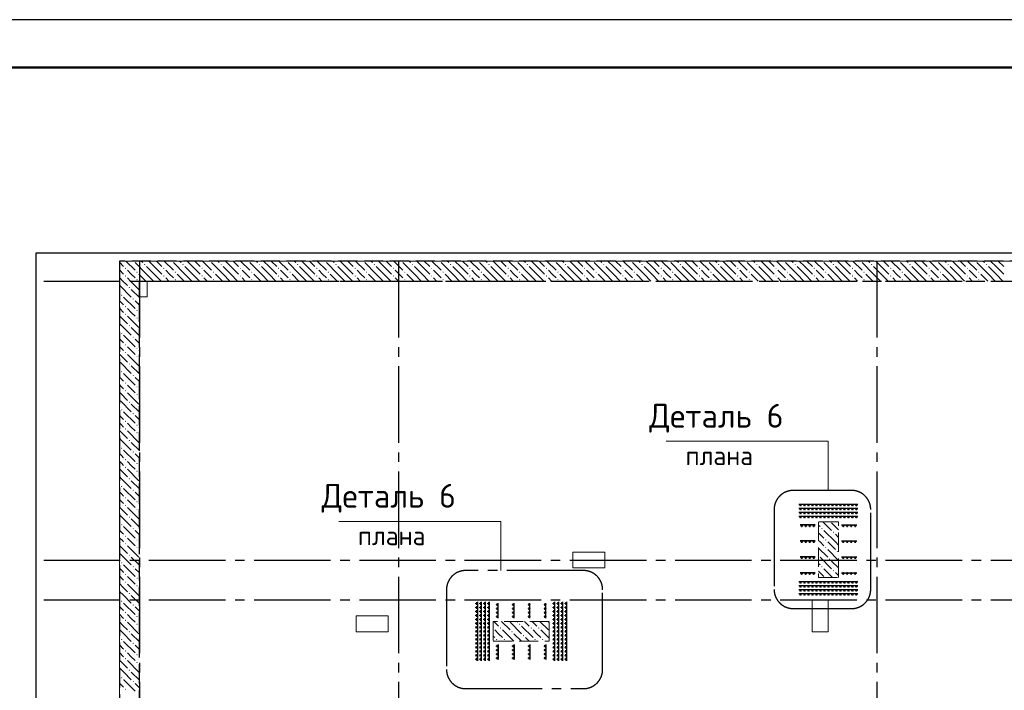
# Model space of a CAD drawing. Header units: millimetres. Extents: x 0 to 50400, y -143 to 35640.
# Tile 6 of 17: x 7764 to 20116, y 27228 to 35640. Entities that reach past the tile are written whole.
import ezdxf

# ---------------------------------------------------------------- set-up
doc = ezdxf.new("R2010")
doc.units = ezdxf.units.MM
doc.linetypes.add('______2', pattern=[324, 240, -84])
doc.linetypes.add('______5', pattern=[1320, 960, -120, 120, -120])
for name, color, linetype, lineweight in [('Standard', 7, 'Continuous', 25), ('ЖБ Перекрытие верхний уровень', 7, 'Continuous', 35), ('ЖБ Пилон', 7, 'Continuous', 35), ('ЖБ Стена верхний уровень', 7, 'Continuous', 35), ('Общий01', 7, 'Continuous', 13)]:
    doc.layers.add(name, color=color, linetype=linetype, lineweight=lineweight)
doc.layers.add('Вспомогательная арматура', color=7, linetype='Continuous', lineweight=18, true_color=0x656565)
doc.layers.add('Поперечная арматура', color=7, linetype='Continuous', lineweight=18, true_color=0x5a2814)
doc.layers.add('Оси', color=7, linetype='______5', true_color=0x656565)
doc.styles.add('ISOCPEUR', font='txt')

msp = doc.modelspace()

# ---------------------------------------------------------------- hatches: boundary and pattern name
at = {"layer": 'ЖБ Пилон', "linetype": 'Continuous', "lineweight": 18, "transparency": 33554687}
for points in [[(17820, 29257), (17828, 29265), (17835, 29257), (17828, 29250)], [(17964, 29209), (17972, 29217), (17979, 29209), (17972, 29201)], [(17868, 29113), (17876, 29121), (17883, 29113), (17876, 29105)], [(17785, 28924), (17787, 28921), (17785, 28919)], [(17868, 29017), (17876, 29025), (17883, 29017), (17876, 29010)], [(18012, 28969), (18020, 28977), (18027, 28969), (18020, 28961)], [(17820, 28777), (17828, 28785), (17835, 28777), (17828, 28770)], [(17916, 28873), (17924, 28881), (17931, 28873), (17924, 28865)], [(17964, 28729), (17972, 28737), (17979, 28729), (17972, 28721)], [(14028, 28057), (14036, 28065), (14043, 28057), (14036, 28050)], [(13705, 28012), (13707, 28009), (13705, 28007)], [(13788, 28009), (13796, 28017), (13803, 28009), (13796, 28001)], [(13932, 27961), (13940, 27969), (13947, 27961), (13940, 27953)], [(14076, 27913), (14084, 27921), (14091, 27913), (14084, 27905)], [(14172, 28009), (14180, 28017), (14187, 28009), (14180, 28001)], [(14268, 28009), (14276, 28017), (14283, 28009), (14276, 28001)], [(13740, 27865), (13748, 27873), (13755, 27865), (13748, 27857)], [(13836, 27865), (13844, 27873), (13851, 27865), (13844, 27857)], [(14220, 27865), (14228, 27873), (14235, 27865), (14228, 27857)], [(14316, 27865), (14324, 27873), (14331, 27865), (14324, 27857)]]:
    msp.add_hatch(color=7, dxfattribs=at).paths.add_polyline_path(points, flags=16)
at = {"layer": 'ЖБ Стена верхний уровень', "linetype": 'Continuous', "lineweight": 18, "transparency": 33554687}
for points in [[(9190, 32612), (9188, 32610), (9185, 32612)], [(9670, 32612), (9668, 32610), (9665, 32612)], [(10150, 32612), (10148, 32610), (10145, 32612)], [(10630, 32612), (10628, 32610), (10625, 32612)], [(11110, 32612), (11108, 32610), (11105, 32612)], [(11590, 32612), (11588, 32610), (11585, 32612)], [(12070, 32612), (12068, 32610), (12065, 32612)], [(12550, 32612), (12548, 32610), (12545, 32612)], [(13030, 32612), (13028, 32610), (13025, 32612)], [(13510, 32612), (13508, 32610), (13505, 32612)], [(13990, 32612), (13988, 32610), (13985, 32612)], [(14470, 32612), (14468, 32610), (14465, 32612)], [(14950, 32612), (14948, 32610), (14945, 32612)], [(15430, 32612), (15428, 32610), (15425, 32612)], [(15910, 32612), (15908, 32610), (15905, 32612)], [(16390, 32612), (16388, 32610), (16385, 32612)], [(16870, 32612), (16868, 32610), (16865, 32612)], [(17350, 32612), (17348, 32610), (17345, 32612)], [(17830, 32612), (17828, 32610), (17825, 32612)], [(18310, 32612), (18308, 32610), (18305, 32612)], [(18790, 32612), (18788, 32610), (18785, 32612)], [(19270, 32612), (19268, 32610), (19265, 32612)], [(19750, 32612), (19748, 32610), (19745, 32612)], [(9084, 32521), (9092, 32529), (9099, 32521), (9092, 32513)], [(9324, 32569), (9332, 32577), (9339, 32569), (9332, 32561)], [(9564, 32521), (9572, 32529), (9579, 32521), (9572, 32513)], [(9804, 32569), (9812, 32577), (9819, 32569), (9812, 32561)], [(10044, 32521), (10052, 32529), (10059, 32521), (10052, 32513)], [(10284, 32569), (10292, 32577), (10299, 32569), (10292, 32561)], [(10524, 32521), (10532, 32529), (10539, 32521), (10532, 32513)], [(10764, 32569), (10772, 32577), (10779, 32569), (10772, 32561)], [(11004, 32521), (11012, 32529), (11019, 32521), (11012, 32513)], [(11244, 32569), (11252, 32577), (11259, 32569), (11252, 32561)], [(11484, 32521), (11492, 32529), (11499, 32521), (11492, 32513)], [(11724, 32569), (11732, 32577), (11739, 32569), (11732, 32561)], [(11964, 32521), (11972, 32529), (11979, 32521), (11972, 32513)], [(12204, 32569), (12212, 32577), (12219, 32569), (12212, 32561)], [(12444, 32521), (12452, 32529), (12459, 32521), (12452, 32513)], [(12684, 32569), (12692, 32577), (12699, 32569), (12692, 32561)], [(12924, 32521), (12932, 32529), (12939, 32521), (12932, 32513)], [(13164, 32569), (13172, 32577), (13179, 32569), (13172, 32561)], [(13404, 32521), (13412, 32529), (13419, 32521), (13412, 32513)], [(13644, 32569), (13652, 32577), (13659, 32569), (13652, 32561)], [(13884, 32521), (13892, 32529), (13899, 32521), (13892, 32513)], [(14124, 32569), (14132, 32577), (14139, 32569), (14132, 32561)], [(14364, 32521), (14372, 32529), (14379, 32521), (14372, 32513)], [(14604, 32569), (14612, 32577), (14619, 32569), (14612, 32561)], [(14844, 32521), (14852, 32529), (14859, 32521), (14852, 32513)], [(15084, 32569), (15092, 32577), (15099, 32569), (15092, 32561)], [(15324, 32521), (15332, 32529), (15339, 32521), (15332, 32513)], [(15564, 32569), (15572, 32577), (15579, 32569), (15572, 32561)], [(15804, 32521), (15812, 32529), (15819, 32521), (15812, 32513)], [(16044, 32569), (16052, 32577), (16059, 32569), (16052, 32561)], [(16284, 32521), (16292, 32529), (16299, 32521), (16292, 32513)], [(16524, 32569), (16532, 32577), (16539, 32569), (16532, 32561)], [(16764, 32521), (16772, 32529), (16779, 32521), (16772, 32513)], [(17004, 32569), (17012, 32577), (17019, 32569), (17012, 32561)], [(17244, 32521), (17252, 32529), (17259, 32521), (17252, 32513)], [(17484, 32569), (17492, 32577), (17499, 32569), (17492, 32561)], [(17724, 32521), (17732, 32529), (17739, 32521), (17732, 32513)], [(17964, 32569), (17972, 32577), (17979, 32569), (17972, 32561)], [(18204, 32521), (18212, 32529), (18219, 32521), (18212, 32513)], [(18444, 32569), (18452, 32577), (18459, 32569), (18452, 32561)], [(18684, 32521), (18692, 32529), (18699, 32521), (18692, 32513)], [(18924, 32569), (18932, 32577), (18939, 32569), (18932, 32561)], [(19164, 32521), (19172, 32529), (19179, 32521), (19172, 32513)], [(19404, 32569), (19412, 32577), (19419, 32569), (19412, 32561)], [(19644, 32521), (19652, 32529), (19659, 32521), (19652, 32513)], [(19884, 32569), (19892, 32577), (19899, 32569), (19892, 32561)], [(9084, 32425), (9092, 32433), (9099, 32425), (9092, 32417)], [(9228, 32473), (9236, 32481), (9243, 32473), (9236, 32466)], [(9228, 32377), (9236, 32385), (9243, 32377), (9236, 32370)], [(9564, 32425), (9572, 32433), (9579, 32425), (9572, 32417)], [(9708, 32473), (9716, 32481), (9723, 32473), (9716, 32466)], [(9708, 32377), (9716, 32385), (9723, 32377), (9716, 32370)], [(10044, 32425), (10052, 32433), (10059, 32425), (10052, 32417)], [(10188, 32473), (10196, 32481), (10203, 32473), (10196, 32466)], [(10188, 32377), (10196, 32385), (10203, 32377), (10196, 32370)], [(10524, 32425), (10532, 32433), (10539, 32425), (10532, 32417)], [(10668, 32473), (10676, 32481), (10683, 32473), (10676, 32466)], [(10668, 32377), (10676, 32385), (10683, 32377), (10676, 32370)], [(11004, 32425), (11012, 32433), (11019, 32425), (11012, 32417)], [(11148, 32473), (11156, 32481), (11163, 32473), (11156, 32466)], [(11148, 32377), (11156, 32385), (11163, 32377), (11156, 32370)], [(11484, 32425), (11492, 32433), (11499, 32425), (11492, 32417)], [(11628, 32473), (11636, 32481), (11643, 32473), (11636, 32466)], [(11628, 32377), (11636, 32385), (11643, 32377), (11636, 32370)], [(11964, 32425), (11972, 32433), (11979, 32425), (11972, 32417)], [(12108, 32473), (12116, 32481), (12123, 32473), (12116, 32466)], [(12108, 32377), (12116, 32385), (12123, 32377), (12116, 32370)], [(12444, 32425), (12452, 32433), (12459, 32425), (12452, 32417)], [(12588, 32473), (12596, 32481), (12603, 32473), (12596, 32466)], [(12588, 32377), (12596, 32385), (12603, 32377), (12596, 32370)], [(12924, 32425), (12932, 32433), (12939, 32425), (12932, 32417)], [(13068, 32473), (13076, 32481), (13083, 32473), (13076, 32466)], [(13068, 32377), (13076, 32385), (13083, 32377), (13076, 32370)], [(13404, 32425), (13412, 32433), (13419, 32425), (13412, 32417)], [(13548, 32473), (13556, 32481), (13563, 32473), (13556, 32466)], [(13548, 32377), (13556, 32385), (13563, 32377), (13556, 32370)], [(13884, 32425), (13892, 32433), (13899, 32425), (13892, 32417)], [(14028, 32473), (14036, 32481), (14043, 32473), (14036, 32466)], [(14028, 32377), (14036, 32385), (14043, 32377), (14036, 32370)], [(14364, 32425), (14372, 32433), (14379, 32425), (14372, 32417)], [(14508, 32473), (14516, 32481), (14523, 32473), (14516, 32466)], [(14508, 32377), (14516, 32385), (14523, 32377), (14516, 32370)], [(14844, 32425), (14852, 32433), (14859, 32425), (14852, 32417)], [(14988, 32473), (14996, 32481), (15003, 32473), (14996, 32466)], [(14988, 32377), (14996, 32385), (15003, 32377), (14996, 32370)], [(15324, 32425), (15332, 32433), (15339, 32425), (15332, 32417)], [(15468, 32473), (15476, 32481), (15483, 32473), (15476, 32466)], [(15468, 32377), (15476, 32385), (15483, 32377), (15476, 32370)], [(15804, 32425), (15812, 32433), (15819, 32425), (15812, 32417)], [(15948, 32473), (15956, 32481), (15963, 32473), (15956, 32466)], [(15948, 32377), (15956, 32385), (15963, 32377), (15956, 32370)], [(16284, 32425), (16292, 32433), (16299, 32425), (16292, 32417)], [(16428, 32473), (16436, 32481), (16443, 32473), (16436, 32466)], [(16428, 32377), (16436, 32385), (16443, 32377), (16436, 32370)], [(16764, 32425), (16772, 32433), (16779, 32425), (16772, 32417)], [(16908, 32473), (16916, 32481), (16923, 32473), (16916, 32466)], [(16908, 32377), (16916, 32385), (16923, 32377), (16916, 32370)], [(17244, 32425), (17252, 32433), (17259, 32425), (17252, 32417)], [(17388, 32473), (17396, 32481), (17403, 32473), (17396, 32466)], [(17388, 32377), (17396, 32385), (17403, 32377), (17396, 32370)], [(17724, 32425), (17732, 32433), (17739, 32425), (17732, 32417)], [(17868, 32473), (17876, 32481), (17883, 32473), (17876, 32466)], [(17868, 32377), (17876, 32385), (17883, 32377), (17876, 32370)], [(18204, 32425), (18212, 32433), (18219, 32425), (18212, 32417)], [(18348, 32473), (18356, 32481), (18363, 32473), (18356, 32466)], [(18348, 32377), (18356, 32385), (18363, 32377), (18356, 32370)], [(18684, 32425), (18692, 32433), (18699, 32425), (18692, 32417)], [(18828, 32473), (18836, 32481), (18843, 32473), (18836, 32466)], [(18828, 32377), (18836, 32385), (18843, 32377), (18836, 32370)], [(19164, 32425), (19172, 32433), (19179, 32425), (19172, 32417)], [(19308, 32473), (19316, 32481), (19323, 32473), (19316, 32466)], [(19308, 32377), (19316, 32385), (19323, 32377), (19316, 32370)], [(19644, 32425), (19652, 32433), (19659, 32425), (19652, 32417)], [(19788, 32473), (19796, 32481), (19803, 32473), (19796, 32466)], [(19788, 32377), (19796, 32385), (19803, 32377), (19796, 32370)], [(9132, 32281), (9140, 32289), (9147, 32281), (9140, 32273)], [(9036, 32185), (9044, 32193), (9051, 32185), (9044, 32177)], [(9180, 32137), (9188, 32145), (9195, 32137), (9188, 32130)], [(9084, 32041), (9092, 32049), (9099, 32041), (9092, 32033)], [(9228, 31993), (9236, 32001), (9243, 31993), (9236, 31986)], [(9084, 31945), (9092, 31953), (9099, 31945), (9092, 31937)], [(9228, 31897), (9236, 31905), (9243, 31897), (9236, 31890)], [(9132, 31801), (9140, 31809), (9147, 31801), (9140, 31793)], [(9036, 31705), (9044, 31713), (9051, 31705), (9044, 31697)], [(9180, 31657), (9188, 31665), (9195, 31657), (9188, 31650)], [(9084, 31561), (9092, 31569), (9099, 31561), (9092, 31553)], [(9228, 31513), (9236, 31521), (9243, 31513), (9236, 31506)], [(9084, 31465), (9092, 31473), (9099, 31465), (9092, 31457)], [(9228, 31417), (9236, 31425), (9243, 31417), (9236, 31410)], [(9132, 31321), (9140, 31329), (9147, 31321), (9140, 31313)], [(9036, 31225), (9044, 31233), (9051, 31225), (9044, 31217)], [(9180, 31177), (9188, 31185), (9195, 31177), (9188, 31170)], [(9084, 31081), (9092, 31089), (9099, 31081), (9092, 31073)], [(9228, 31033), (9236, 31041), (9243, 31033), (9236, 31026)], [(9084, 30985), (9092, 30993), (9099, 30985), (9092, 30977)], [(9228, 30937), (9236, 30945), (9243, 30937), (9236, 30930)], [(9132, 30841), (9140, 30849), (9147, 30841), (9140, 30833)], [(9036, 30745), (9044, 30753), (9051, 30745), (9044, 30737)], [(9180, 30697), (9188, 30705), (9195, 30697), (9188, 30690)], [(9084, 30601), (9092, 30609), (9099, 30601), (9092, 30593)], [(9084, 30505), (9092, 30513), (9099, 30505), (9092, 30497)], [(9228, 30553), (9236, 30561), (9243, 30553), (9236, 30545)], [(9228, 30457), (9236, 30465), (9243, 30457), (9236, 30450)], [(9132, 30361), (9140, 30369), (9147, 30361), (9140, 30353)], [(9180, 30217), (9188, 30225), (9195, 30217), (9188, 30210)], [(9084, 30121), (9092, 30129), (9099, 30121), (9092, 30113)], [(9084, 30025), (9092, 30033), (9099, 30025), (9092, 30017)], [(9228, 30073), (9236, 30081), (9243, 30073), (9236, 30065)], [(9228, 29977), (9236, 29985), (9243, 29977), (9236, 29970)], [(9132, 29881), (9140, 29889), (9147, 29881), (9140, 29873)], [(9084, 29641), (9092, 29649), (9099, 29641), (9092, 29633)], [(9180, 29737), (9188, 29745), (9195, 29737), (9188, 29730)], [(9084, 29545), (9092, 29553), (9099, 29545), (9092, 29537)], [(9228, 29593), (9236, 29601), (9243, 29593), (9236, 29585)], [(9132, 29401), (9140, 29409), (9147, 29401), (9140, 29393)], [(9228, 29497), (9236, 29505), (9243, 29497), (9236, 29490)], [(9084, 29161), (9092, 29169), (9099, 29161), (9092, 29153)], [(9180, 29257), (9188, 29265), (9195, 29257), (9188, 29250)], [(9084, 29065), (9092, 29073), (9099, 29065), (9092, 29057)], [(9228, 29113), (9236, 29121), (9243, 29113), (9236, 29105)], [(9132, 28921), (9140, 28929), (9147, 28921), (9140, 28913)], [(9228, 29017), (9236, 29025), (9243, 29017), (9236, 29010)], [(9036, 28825), (9044, 28833), (9051, 28825), (9044, 28817)], [(9180, 28777), (9188, 28785), (9195, 28777), (9188, 28770)], [(9084, 28681), (9092, 28689), (9099, 28681), (9092, 28673)], [(9084, 28585), (9092, 28593), (9099, 28585), (9092, 28577)], [(9228, 28633), (9236, 28641), (9243, 28633), (9236, 28625)], [(9228, 28537), (9236, 28545), (9243, 28537), (9236, 28530)], [(9132, 28441), (9140, 28449), (9147, 28441), (9140, 28433)], [(9036, 28345), (9044, 28353), (9051, 28345), (9044, 28337)], [(9180, 28297), (9188, 28305), (9195, 28297), (9188, 28290)], [(9084, 28201), (9092, 28209), (9099, 28201), (9092, 28193)], [(9084, 28105), (9092, 28113), (9099, 28105), (9092, 28097)], [(9228, 28153), (9236, 28161), (9243, 28153), (9236, 28145)], [(9228, 28057), (9236, 28065), (9243, 28057), (9236, 28050)], [(9132, 27961), (9140, 27969), (9147, 27961), (9140, 27953)], [(9036, 27865), (9044, 27873), (9051, 27865), (9044, 27857)], [(9180, 27817), (9188, 27825), (9195, 27817), (9188, 27810)], [(9084, 27721), (9092, 27729), (9099, 27721), (9092, 27713)], [(9228, 27673), (9236, 27681), (9243, 27673), (9236, 27665)], [(9084, 27625), (9092, 27633), (9099, 27625), (9092, 27617)], [(9228, 27577), (9236, 27585), (9243, 27577), (9236, 27570)], [(9132, 27481), (9140, 27489), (9147, 27481), (9140, 27473)], [(9036, 27385), (9044, 27393), (9051, 27385), (9044, 27377)], [(9180, 27337), (9188, 27345), (9195, 27337), (9188, 27330)], [(9084, 27241), (9092, 27249), (9099, 27241), (9092, 27233)]]:
    msp.add_hatch(color=7, dxfattribs=at).paths.add_polyline_path(points, flags=16)
h = msp.add_hatch(color=7, dxfattribs=at)
h.paths.add_polyline_path([(9039, 30268), (9039, 30262), (9044, 30257), (9051, 30265), (9044, 30273)])
h.paths.add_polyline_path([(9039, 30268), (9039, 30262), (9036, 30265)], flags=16)
h = msp.add_hatch(color=7, dxfattribs=at)
h.paths.add_polyline_path([(9044, 29792), (9036, 29785), (9044, 29793)], flags=16)
h.paths.add_polyline_path([(9044, 29792), (9044, 29778), (9051, 29785)])
h.paths.add_polyline_path([(9044, 29792), (9044, 29778), (9044, 29777), (9036, 29785)], flags=16)
h = msp.add_hatch(color=7, dxfattribs=at)
h.paths.add_polyline_path([(9050, 29307), (9036, 29305), (9044, 29313)], flags=16)
h.paths.add_polyline_path([(9050, 29307), (9050, 29304), (9051, 29305)])
h.paths.add_polyline_path([(9050, 29307), (9050, 29304), (9044, 29297), (9036, 29305)], flags=16)

# ---------------------------------------------------------------- linework, layer by layer
at = {"layer": 'Standard', "color": 7, "linetype": '______5', "lineweight": -3, "transparency": 33554687}
for p, q in [((18200, 29735), (17468, 29735)), ((17228, 29495), (17228, 28493)), ((18440, 28493), (18440, 29495)), ((14837, 28730), (13358, 28730)), ((13118, 28490), (13118, 27489)), ((15077, 27489), (15077, 28490)), ((17468, 28253), (18200, 28253)), ((13358, 27249), (14837, 27249))]:
    msp.add_line(p, q, dxfattribs=at)
at = {"layer": 'Standard', "color": 7, "linetype": 'Continuous', "lineweight": 25, "transparency": 33554687}
msp.add_lwpolyline([(0, 0), (50400, 0), (50400, 35640), (0, 35640), (0, 0)], close=True, dxfattribs=at)
at = {"layer": 'Standard', "color": 7, "linetype": 'Continuous', "lineweight": 50, "transparency": 33554687}
msp.add_lwpolyline([(2400, 35040), (49800, 35040), (49800, 600), (2400, 600), (2400, 35040)], close=True, dxfattribs=at)
at = {"layer": 'Standard', "color": 254, "linetype": 'Continuous', "lineweight": -3, "true_color": 0xc4c4ff, "transparency": 33554687}
msp.add_lwpolyline([(7965, 10212), (40690, 10212), (40690, 32712), (7965, 32712), (7965, 10212)], dxfattribs=at)
at = {"layer": 'Standard', "color": 7, "linetype": '______5', "lineweight": -3, "transparency": 33554687}
for centre, start, end in [((17468, 29495), 90, 180), ((18200, 29495), 0, 90), ((13358, 28490), 90, 180), ((14837, 28490), 0, 90), ((17468, 28493), 180, 270), ((18200, 28493), 270, 0), ((13358, 27489), 180, 270), ((14837, 27489), 270, 0)]:
    msp.add_arc(centre, 240, start, end, dxfattribs=at)
at = {"layer": 'Вспомогательная арматура', "color": 7, "linetype": 'Continuous', "lineweight": 25, "transparency": 33554687}
for p, q in [((17540, 29562), (18280, 29562)), ((17540, 29562), (18280, 29562)), ((17540, 29512), (18280, 29512)), ((17540, 29512), (18280, 29512)), ((17540, 29462), (18280, 29462)), ((17540, 29462), (18280, 29462)), ((17540, 29412), (18280, 29412)), ((17540, 29412), (18280, 29412)), ((17745, 29302), (17555, 29302)), ((17745, 29302), (17555, 29302)), ((18075, 29302), (18265, 29302)), ((18075, 29302), (18265, 29302)), ((17745, 29102), (17555, 29102)), ((17745, 29102), (17555, 29102)), ((18075, 29102), (18265, 29102)), ((18075, 29102), (18265, 29102)), ((17745, 28902), (17555, 28902)), ((17745, 28902), (17555, 28902)), ((18075, 28902), (18265, 28902)), ((18075, 28902), (18265, 28902)), ((17745, 28702), (17555, 28702)), ((17745, 28702), (17555, 28702)), ((18075, 28702), (18265, 28702)), ((18075, 28702), (18265, 28702)), ((17540, 28592), (18280, 28592)), ((17540, 28592), (18280, 28592)), ((17540, 28542), (18280, 28542)), ((17540, 28542), (18280, 28542)), ((17540, 28492), (18280, 28492)), ((17540, 28492), (18280, 28492)), ((17540, 28442), (18280, 28442)), ((17540, 28442), (18280, 28442)), ((13505, 28337), (13505, 27597)), ((13505, 28337), (13505, 27597)), ((13555, 28337), (13555, 27597)), ((13555, 28337), (13555, 27597)), ((13605, 28337), (13605, 27597)), ((13605, 28337), (13605, 27597)), ((13655, 28337), (13655, 27597)), ((13655, 28337), (13655, 27597)), ((13765, 28132), (13765, 28322)), ((13765, 28132), (13765, 28322)), ((13965, 28132), (13965, 28322)), ((13965, 28132), (13965, 28322)), ((14165, 28132), (14165, 28322)), ((14165, 28132), (14165, 28322)), ((14365, 28132), (14365, 28322)), ((14365, 28132), (14365, 28322)), ((14475, 28337), (14475, 27597)), ((14475, 28337), (14475, 27597)), ((14525, 28337), (14525, 27597)), ((14525, 28337), (14525, 27597)), ((14575, 28337), (14575, 27597)), ((14575, 28337), (14575, 27597)), ((14625, 28337), (14625, 27597)), ((14625, 28337), (14625, 27597)), ((13765, 27802), (13765, 27612)), ((13765, 27802), (13765, 27612)), ((13965, 27802), (13965, 27612)), ((13965, 27802), (13965, 27612)), ((14165, 27802), (14165, 27612)), ((14165, 27802), (14165, 27612)), ((14365, 27802), (14365, 27612)), ((14365, 27802), (14365, 27612))]:
    msp.add_line(p, q, dxfattribs=at)
at = {"layer": 'ЖБ Перекрытие верхний уровень', "color": 7, "linetype": 'Continuous', "lineweight": 18, "transparency": 33554687}
for p, q in [((23895, 32612), (9015, 32612)), ((9015, 32612), (9015, 13662)), ((9365, 32362), (9265, 32362)), ((9265, 32362), (9265, 32162)), ((9365, 32162), (9365, 32362)), ((9265, 32162), (9365, 32162)), ((15105, 28962), (14705, 28962)), ((14705, 28962), (14705, 28762)), ((15105, 28762), (15105, 28962)), ((14705, 28762), (15105, 28762)), ((17705, 28362), (17705, 27962)), ((17905, 28362), (17705, 28362)), ((17905, 27962), (17905, 28362)), ((12385, 28162), (11985, 28162)), ((11985, 28162), (11985, 27962)), ((12385, 27962), (12385, 28162)), ((11985, 27962), (12385, 27962)), ((17705, 27962), (17905, 27962))]:
    msp.add_line(p, q, dxfattribs=at)
at = {"layer": 'ЖБ Пилон', "color": 253, "linetype": '______2', "lineweight": 13, "true_color": 0xa0a0a0, "transparency": 33554687}
for p, q in [((18035, 29342), (17785, 29342)), ((17785, 29342), (17785, 28642)), ((18035, 28642), (18035, 29342)), ((17785, 28642), (18035, 28642)), ((14405, 28092), (13705, 28092)), ((13705, 28092), (13705, 27842)), ((14405, 27842), (14405, 28092)), ((13705, 27842), (14405, 27842))]:
    msp.add_line(p, q, dxfattribs=at)
at = {"layer": 'ЖБ Пилон', "color": 9, "linetype": 'Continuous', "lineweight": 18, "true_color": 0xc7c7c7, "transparency": 33554687}
for p, q in [((17785, 29300), (17804, 29281)), ((17838, 29342), (17948, 29233)), ((18035, 29242), (17948, 29329)), ((18030, 29342), (18035, 29338)), ((17785, 29204), (17852, 29137)), ((17996, 29089), (17852, 29233)), ((17996, 29185), (18035, 29146)), ((17804, 29089), (17785, 29108)), ((17852, 29041), (17804, 29089)), ((17900, 29089), (17996, 28993)), ((17996, 29089), (18035, 29050)), ((17785, 29012), (17900, 28897)), ((17900, 28993), (18035, 28858)), ((17785, 28820), (17804, 28801)), ((17804, 28897), (17948, 28753)), ((18035, 28762), (17948, 28849)), ((17785, 28724), (17852, 28657)), ((17962, 28642), (17852, 28753)), ((17996, 28705), (18035, 28666)), ((13713, 28092), (13772, 28033)), ((13809, 28092), (13916, 27985)), ((13916, 28081), (14060, 27937)), ((14012, 28081), (14000, 28092)), ((14096, 28092), (14156, 28033)), ((14193, 28092), (14252, 28033)), ((14289, 28092), (14396, 27985)), ((14396, 28081), (14405, 28072)), ((13772, 27937), (13724, 27985)), ((13820, 27889), (13772, 27937)), ((13820, 27985), (13962, 27842)), ((13964, 27937), (14058, 27842)), ((14060, 28033), (14204, 27889)), ((14252, 27937), (14204, 27985)), ((14300, 27889), (14252, 27937)), ((14300, 27985), (14405, 27880)), ((13705, 27908), (13724, 27889)), ((14154, 27842), (14108, 27889))]:
    msp.add_line(p, q, dxfattribs=at)
at = {"layer": 'ЖБ Стена верхний уровень', "color": 251, "linetype": '______2', "lineweight": -3, "true_color": 0x656565, "transparency": 33554687}
for p, q in [((27553, 32612), (9015, 32612)), ((9015, 32612), (9015, 32362)), ((9015, 32362), (9015, 20062)), ((9265, 19862), (9265, 32362)), ((9265, 32362), (27553, 32362))]:
    msp.add_line(p, q, dxfattribs=at)
at = {"layer": 'ЖБ Стена верхний уровень', "color": 9, "linetype": 'Continuous', "lineweight": 18, "true_color": 0xc7c7c7, "transparency": 33554687}
for p, q in [((9096, 32612), (9212, 32497)), ((9288, 32612), (9308, 32593)), ((9452, 32545), (9384, 32612)), ((9480, 32612), (9548, 32545)), ((9576, 32612), (9692, 32497)), ((9768, 32612), (9788, 32593)), ((9932, 32545), (9864, 32612)), ((9960, 32612), (10028, 32545)), ((10056, 32612), (10172, 32497)), ((10248, 32612), (10268, 32593)), ((10412, 32545), (10344, 32612)), ((10440, 32612), (10508, 32545)), ((10536, 32612), (10652, 32497)), ((10728, 32612), (10748, 32593)), ((10892, 32545), (10824, 32612)), ((10920, 32612), (10988, 32545)), ((11016, 32612), (11132, 32497)), ((11208, 32612), (11228, 32593)), ((11372, 32545), (11304, 32612)), ((11400, 32612), (11468, 32545)), ((11496, 32612), (11612, 32497)), ((11688, 32612), (11708, 32593)), ((11852, 32545), (11784, 32612)), ((11880, 32612), (11948, 32545)), ((11976, 32612), (12092, 32497)), ((12168, 32612), (12188, 32593)), ((12332, 32545), (12264, 32612)), ((12360, 32612), (12428, 32545)), ((12456, 32612), (12572, 32497)), ((12648, 32612), (12668, 32593)), ((12812, 32545), (12744, 32612)), ((12840, 32612), (12908, 32545)), ((12936, 32612), (13052, 32497)), ((13128, 32612), (13148, 32593)), ((13292, 32545), (13224, 32612)), ((13320, 32612), (13388, 32545)), ((13416, 32612), (13532, 32497)), ((13608, 32612), (13628, 32593)), ((13772, 32545), (13704, 32612)), ((13800, 32612), (13868, 32545)), ((13896, 32612), (14012, 32497)), ((14088, 32612), (14108, 32593)), ((14252, 32545), (14184, 32612)), ((14280, 32612), (14348, 32545)), ((14376, 32612), (14492, 32497)), ((14568, 32612), (14588, 32593)), ((14732, 32545), (14664, 32612)), ((14760, 32612), (14828, 32545)), ((14856, 32612), (14972, 32497)), ((15048, 32612), (15068, 32593)), ((15212, 32545), (15144, 32612)), ((15240, 32612), (15308, 32545)), ((15336, 32612), (15452, 32497)), ((15528, 32612), (15548, 32593)), ((15692, 32545), (15624, 32612)), ((15720, 32612), (15788, 32545)), ((15816, 32612), (15932, 32497)), ((16008, 32612), (16028, 32593)), ((16172, 32545), (16104, 32612)), ((16200, 32612), (16268, 32545)), ((16296, 32612), (16412, 32497)), ((16488, 32612), (16508, 32593)), ((16652, 32545), (16584, 32612)), ((16680, 32612), (16748, 32545)), ((16776, 32612), (16892, 32497)), ((16968, 32612), (16988, 32593)), ((17132, 32545), (17064, 32612)), ((17160, 32612), (17228, 32545)), ((17256, 32612), (17372, 32497)), ((17448, 32612), (17468, 32593)), ((17612, 32545), (17544, 32612)), ((17640, 32612), (17708, 32545)), ((17736, 32612), (17852, 32497)), ((17928, 32612), (17948, 32593)), ((18092, 32545), (18024, 32612)), ((18120, 32612), (18188, 32545)), ((18216, 32612), (18332, 32497)), ((18408, 32612), (18428, 32593)), ((18572, 32545), (18504, 32612)), ((18600, 32612), (18668, 32545)), ((18696, 32612), (18812, 32497)), ((18888, 32612), (18908, 32593)), ((19052, 32545), (18984, 32612)), ((19080, 32612), (19148, 32545)), ((19176, 32612), (19292, 32497)), ((19368, 32612), (19388, 32593)), ((19532, 32545), (19464, 32612)), ((19560, 32612), (19628, 32545)), ((19656, 32612), (19772, 32497)), ((19848, 32612), (19868, 32593)), ((20012, 32545), (19944, 32612)), ((20040, 32612), (20108, 32545)), ((9015, 32598), (9068, 32545)), ((9015, 32502), (9068, 32449)), ((9164, 32449), (9116, 32497)), ((9356, 32449), (9212, 32593)), ((9356, 32545), (9452, 32449)), ((9452, 32545), (9548, 32449)), ((9644, 32449), (9596, 32497)), ((9836, 32449), (9692, 32593)), ((9836, 32545), (9932, 32449)), ((9932, 32545), (10028, 32449)), ((10124, 32449), (10076, 32497)), ((10316, 32449), (10172, 32593)), ((10316, 32545), (10412, 32449)), ((10412, 32545), (10508, 32449)), ((10604, 32449), (10556, 32497)), ((10796, 32449), (10652, 32593)), ((10796, 32545), (10892, 32449)), ((10892, 32545), (10988, 32449)), ((11084, 32449), (11036, 32497)), ((11276, 32449), (11132, 32593)), ((11276, 32545), (11372, 32449)), ((11372, 32545), (11468, 32449)), ((11564, 32449), (11516, 32497)), ((11756, 32449), (11612, 32593)), ((11756, 32545), (11852, 32449)), ((11852, 32545), (11948, 32449)), ((12044, 32449), (11996, 32497)), ((12236, 32449), (12092, 32593)), ((12236, 32545), (12332, 32449)), ((12332, 32545), (12428, 32449)), ((12524, 32449), (12476, 32497)), ((12716, 32449), (12572, 32593)), ((12716, 32545), (12812, 32449)), ((12812, 32545), (12908, 32449)), ((13004, 32449), (12956, 32497)), ((13196, 32449), (13052, 32593)), ((13196, 32545), (13292, 32449)), ((13292, 32545), (13388, 32449)), ((13484, 32449), (13436, 32497)), ((13676, 32449), (13532, 32593)), ((13676, 32545), (13772, 32449)), ((13772, 32545), (13868, 32449)), ((13964, 32449), (13916, 32497)), ((14156, 32449), (14012, 32593)), ((14156, 32545), (14252, 32449)), ((14252, 32545), (14348, 32449)), ((14444, 32449), (14396, 32497)), ((14636, 32449), (14492, 32593)), ((14636, 32545), (14732, 32449)), ((14732, 32545), (14828, 32449)), ((14924, 32449), (14876, 32497)), ((15116, 32449), (14972, 32593)), ((15116, 32545), (15212, 32449)), ((15212, 32545), (15308, 32449)), ((15404, 32449), (15356, 32497)), ((15596, 32449), (15452, 32593)), ((15596, 32545), (15692, 32449)), ((15692, 32545), (15788, 32449)), ((15884, 32449), (15836, 32497)), ((16076, 32449), (15932, 32593)), ((16076, 32545), (16172, 32449)), ((16172, 32545), (16268, 32449)), ((16364, 32449), (16316, 32497)), ((16556, 32449), (16412, 32593)), ((16556, 32545), (16652, 32449)), ((16652, 32545), (16748, 32449)), ((16844, 32449), (16796, 32497)), ((17036, 32449), (16892, 32593)), ((17036, 32545), (17132, 32449)), ((17132, 32545), (17228, 32449)), ((17324, 32449), (17276, 32497)), ((17516, 32449), (17372, 32593)), ((17516, 32545), (17612, 32449)), ((17612, 32545), (17708, 32449)), ((17804, 32449), (17756, 32497)), ((17996, 32449), (17852, 32593)), ((17996, 32545), (18092, 32449)), ((18092, 32545), (18188, 32449)), ((18284, 32449), (18236, 32497)), ((18476, 32449), (18332, 32593)), ((18476, 32545), (18572, 32449)), ((18572, 32545), (18668, 32449)), ((18764, 32449), (18716, 32497)), ((18956, 32449), (18812, 32593)), ((18956, 32545), (19052, 32449)), ((19052, 32545), (19148, 32449)), ((19244, 32449), (19196, 32497)), ((19436, 32449), (19292, 32593)), ((19436, 32545), (19532, 32449)), ((19532, 32545), (19628, 32449)), ((19724, 32449), (19676, 32497)), ((19916, 32449), (19772, 32593)), ((19916, 32545), (20012, 32449)), ((20012, 32545), (20108, 32449)), ((9015, 32406), (9058, 32362)), ((9058, 32362), (9116, 32305)), ((9116, 32401), (9154, 32362)), ((9154, 32362), (9260, 32257)), ((9212, 32401), (9164, 32449)), ((9260, 32449), (9347, 32362)), ((9356, 32449), (9442, 32362)), ((9452, 32449), (9538, 32362)), ((9596, 32401), (9634, 32362)), ((9692, 32401), (9644, 32449)), ((9740, 32449), (9827, 32362)), ((9836, 32449), (9922, 32362)), ((9932, 32449), (10018, 32362)), ((10076, 32401), (10114, 32362)), ((10172, 32401), (10124, 32449)), ((10220, 32449), (10307, 32362)), ((10316, 32449), (10402, 32362)), ((10412, 32449), (10498, 32362)), ((10556, 32401), (10594, 32362)), ((10652, 32401), (10604, 32449)), ((10700, 32449), (10787, 32362)), ((10796, 32449), (10882, 32362)), ((10892, 32449), (10978, 32362)), ((11036, 32401), (11074, 32362)), ((11132, 32401), (11084, 32449)), ((11180, 32449), (11267, 32362)), ((11276, 32449), (11362, 32362)), ((11372, 32449), (11458, 32362)), ((11516, 32401), (11554, 32362)), ((11612, 32401), (11564, 32449)), ((11660, 32449), (11747, 32362)), ((11756, 32449), (11842, 32362)), ((11852, 32449), (11938, 32362)), ((11996, 32401), (12034, 32362)), ((12092, 32401), (12044, 32449)), ((12140, 32449), (12227, 32362)), ((12236, 32449), (12322, 32362)), ((12332, 32449), (12418, 32362)), ((12476, 32401), (12514, 32362)), ((12572, 32401), (12524, 32449)), ((12620, 32449), (12707, 32362)), ((12716, 32449), (12802, 32362)), ((12812, 32449), (12898, 32362)), ((12956, 32401), (12994, 32362)), ((13052, 32401), (13004, 32449)), ((13100, 32449), (13187, 32362)), ((13196, 32449), (13282, 32362)), ((13292, 32449), (13378, 32362)), ((13436, 32401), (13474, 32362)), ((13532, 32401), (13484, 32449)), ((13580, 32449), (13667, 32362)), ((13676, 32449), (13762, 32362)), ((13772, 32449), (13858, 32362)), ((13916, 32401), (13954, 32362)), ((14012, 32401), (13964, 32449)), ((14060, 32449), (14147, 32362)), ((14156, 32449), (14242, 32362)), ((14252, 32449), (14338, 32362)), ((14396, 32401), (14434, 32362)), ((14492, 32401), (14444, 32449)), ((14540, 32449), (14627, 32362)), ((14636, 32449), (14722, 32362)), ((14732, 32449), (14818, 32362)), ((14876, 32401), (14914, 32362)), ((14972, 32401), (14924, 32449)), ((15020, 32449), (15107, 32362)), ((15116, 32449), (15202, 32362)), ((15212, 32449), (15298, 32362)), ((15356, 32401), (15394, 32362)), ((15452, 32401), (15404, 32449)), ((15500, 32449), (15587, 32362)), ((15596, 32449), (15682, 32362)), ((15692, 32449), (15778, 32362)), ((15836, 32401), (15874, 32362)), ((15932, 32401), (15884, 32449)), ((15980, 32449), (16067, 32362)), ((16076, 32449), (16162, 32362)), ((16172, 32449), (16258, 32362)), ((16316, 32401), (16354, 32362)), ((16412, 32401), (16364, 32449)), ((16460, 32449), (16547, 32362)), ((16556, 32449), (16642, 32362)), ((16652, 32449), (16738, 32362)), ((16796, 32401), (16834, 32362)), ((16892, 32401), (16844, 32449)), ((16940, 32449), (17027, 32362)), ((17036, 32449), (17122, 32362)), ((17132, 32449), (17218, 32362)), ((17276, 32401), (17314, 32362)), ((17372, 32401), (17324, 32449)), ((17420, 32449), (17507, 32362)), ((17516, 32449), (17602, 32362)), ((17612, 32449), (17698, 32362)), ((17756, 32401), (17794, 32362)), ((17852, 32401), (17804, 32449)), ((17900, 32449), (17987, 32362)), ((17996, 32449), (18082, 32362)), ((18092, 32449), (18178, 32362)), ((18236, 32401), (18274, 32362)), ((18332, 32401), (18284, 32449)), ((18380, 32449), (18467, 32362)), ((18476, 32449), (18562, 32362)), ((18572, 32449), (18658, 32362)), ((18716, 32401), (18754, 32362)), ((18812, 32401), (18764, 32449)), ((18860, 32449), (18947, 32362)), ((18956, 32449), (19042, 32362)), ((19052, 32449), (19138, 32362)), ((19196, 32401), (19234, 32362)), ((19292, 32401), (19244, 32449)), ((19340, 32449), (19427, 32362)), ((19436, 32449), (19522, 32362)), ((19532, 32449), (19618, 32362)), ((19676, 32401), (19714, 32362)), ((19772, 32401), (19724, 32449)), ((19820, 32449), (19907, 32362)), ((19916, 32449), (20002, 32362)), ((20012, 32449), (20098, 32362)), ((9020, 32305), (9164, 32161)), ((9164, 32257), (9265, 32156)), ((9260, 32353), (9265, 32348)), ((9068, 32161), (9212, 32017)), ((9164, 31969), (9116, 32017)), ((9265, 32060), (9212, 32113)), ((9116, 31921), (9260, 31777)), ((9212, 31921), (9164, 31969)), ((9260, 31969), (9265, 31964)), ((9260, 31873), (9265, 31868)), ((9164, 31777), (9265, 31676)), ((9020, 31729), (9015, 31734)), ((9068, 31681), (9212, 31537)), ((9265, 31580), (9212, 31633)), ((9164, 31489), (9116, 31537)), ((9116, 31441), (9260, 31297)), ((9212, 31441), (9164, 31489)), ((9260, 31489), (9265, 31484)), ((9260, 31393), (9265, 31388)), ((9020, 31249), (9015, 31254)), ((9164, 31297), (9265, 31196)), ((9068, 31201), (9212, 31057)), ((9265, 31100), (9212, 31153)), ((9164, 31009), (9116, 31057)), ((9212, 30961), (9164, 31009)), ((9260, 31009), (9265, 31004)), ((9116, 30961), (9260, 30817)), ((9260, 30913), (9265, 30908)), ((9020, 30769), (9015, 30774)), ((9164, 30817), (9265, 30716)), ((9068, 30721), (9212, 30577)), ((9265, 30620), (9212, 30673)), ((9164, 30529), (9116, 30577)), ((9212, 30481), (9164, 30529)), ((9260, 30529), (9265, 30524)), ((9116, 30481), (9260, 30337)), ((9260, 30433), (9265, 30428)), ((9020, 30289), (9015, 30294)), ((9164, 30337), (9265, 30236)), ((9068, 30241), (9212, 30097)), ((9265, 30140), (9212, 30193)), ((9164, 30049), (9116, 30097)), ((9212, 30001), (9164, 30049)), ((9260, 30049), (9265, 30044)), ((9116, 30001), (9260, 29857)), ((9260, 29953), (9265, 29948)), ((9020, 29809), (9015, 29814)), ((9164, 29857), (9265, 29756)), ((9068, 29761), (9212, 29617)), ((9265, 29660), (9212, 29713)), ((9164, 29569), (9116, 29617)), ((9116, 29521), (9260, 29377)), ((9212, 29521), (9164, 29569)), ((9260, 29569), (9265, 29564)), ((9260, 29473), (9265, 29468)), ((9020, 29329), (9015, 29334)), ((9068, 29281), (9212, 29137)), ((9164, 29377), (9265, 29276)), ((9265, 29180), (9212, 29233)), ((9164, 29089), (9116, 29137)), ((9116, 29041), (9260, 28897)), ((9212, 29041), (9164, 29089)), ((9260, 29089), (9265, 29084)), ((9260, 28993), (9265, 28988)), ((9020, 28849), (9015, 28854)), ((9068, 28801), (9212, 28657)), ((9164, 28897), (9265, 28796)), ((9164, 28609), (9116, 28657)), ((9265, 28700), (9212, 28753)), ((9116, 28561), (9260, 28417)), ((9212, 28561), (9164, 28609)), ((9260, 28609), (9265, 28604)), ((9164, 28417), (9265, 28316)), ((9260, 28513), (9265, 28508)), ((9020, 28369), (9015, 28374)), ((9068, 28321), (9212, 28177)), ((9164, 28129), (9116, 28177)), ((9265, 28220), (9212, 28273)), ((9116, 28081), (9260, 27937)), ((9212, 28081), (9164, 28129)), ((9260, 28129), (9265, 28124)), ((9164, 27937), (9265, 27836)), ((9260, 28033), (9265, 28028)), ((9020, 27889), (9015, 27894)), ((9068, 27841), (9212, 27697)), ((9265, 27740), (9212, 27793)), ((9015, 27702), (9068, 27649)), ((9164, 27649), (9116, 27697)), ((9116, 27601), (9260, 27457)), ((9212, 27601), (9164, 27649)), ((9260, 27649), (9265, 27644)), ((9260, 27553), (9265, 27548)), ((9164, 27457), (9265, 27356)), ((9020, 27409), (9015, 27414)), ((9015, 27318), (9068, 27265)), ((9265, 27260), (9212, 27313))]:
    msp.add_line(p, q, dxfattribs=at)
for points in [[(9020, 32209), (9017, 32212), (9017, 32212), (9015, 32214)], [(9015, 32118), (9018, 32115), (9018, 32115), (9068, 32065)], [(9015, 32022), (9019, 32018), (9019, 32018), (9068, 31969)], [(9015, 31926), (9020, 31921), (9020, 31921), (9116, 31825)], [(9020, 31825), (9021, 31824), (9021, 31824), (9164, 31681)], [(9015, 31638), (9023, 31629), (9023, 31629), (9068, 31585)], [(9015, 31542), (9025, 31532), (9025, 31532), (9068, 31489)], [(9015, 31446), (9026, 31435), (9026, 31435), (9116, 31345)], [(9020, 31345), (9027, 31338), (9027, 31338), (9164, 31201)], [(9015, 31158), (9029, 31144), (9029, 31144), (9068, 31105)], [(9015, 31062), (9030, 31047), (9030, 31047), (9068, 31009)], [(9015, 30966), (9031, 30950), (9031, 30950), (9116, 30865)], [(9020, 30865), (9032, 30853), (9032, 30853), (9164, 30721)], [(9015, 30678), (9034, 30658), (9034, 30658), (9068, 30625)], [(9015, 30582), (9036, 30561), (9036, 30561), (9068, 30529)], [(9015, 30486), (9037, 30464), (9037, 30464), (9116, 30385)], [(9020, 30385), (9038, 30367), (9038, 30367), (9164, 30241)], [(9015, 30198), (9040, 30173), (9040, 30173), (9068, 30145)], [(9015, 30102), (9041, 30076), (9041, 30076), (9068, 30049)], [(9015, 30006), (9042, 29979), (9042, 29979), (9116, 29905)], [(9020, 29905), (9043, 29882), (9043, 29882), (9164, 29761)], [(9015, 29718), (9045, 29687), (9045, 29687), (9068, 29665)], [(9015, 29622), (9047, 29590), (9047, 29590), (9068, 29569)], [(9015, 29526), (9048, 29493), (9048, 29493), (9116, 29425)], [(9020, 29425), (9049, 29396), (9049, 29396), (9164, 29281)], [(9015, 29238), (9051, 29202), (9051, 29202), (9068, 29185)], [(9015, 29142), (9052, 29105), (9052, 29105), (9068, 29089)], [(9015, 29046), (9053, 29008), (9053, 29008), (9116, 28945)], [(9020, 28945), (9054, 28911), (9054, 28911), (9164, 28801)], [(9015, 28758), (9056, 28716), (9056, 28716), (9068, 28705)], [(9015, 28662), (9058, 28619), (9058, 28619), (9068, 28609)], [(9015, 28566), (9059, 28522), (9059, 28522), (9116, 28465)], [(9020, 28465), (9060, 28425), (9060, 28425), (9164, 28321)], [(9015, 28278), (9062, 28231), (9062, 28231), (9068, 28225)], [(9015, 28182), (9063, 28134), (9063, 28134), (9068, 28129)], [(9015, 28086), (9064, 28037), (9064, 28037), (9116, 27985)], [(9020, 27985), (9065, 27940), (9065, 27940), (9164, 27841)], [(9015, 27798), (9067, 27745), (9067, 27745), (9068, 27745)], [(9015, 27606), (9070, 27551), (9070, 27551), (9116, 27505)], [(9020, 27505), (9071, 27454), (9071, 27454), (9164, 27361)], [(9068, 27361), (9072, 27357), (9072, 27357), (9212, 27217)]]:
    msp.add_lwpolyline(points, dxfattribs=at)
at = {"layer": 'Общий01', "color": 7, "linetype": 'Continuous', "lineweight": 13, "transparency": 33554687}
for points in [[(15875, 30351), (17908, 30351), (17908, 29735)], [(11766, 29347), (13799, 29347), (13799, 28730)]]:
    msp.add_lwpolyline(points, dxfattribs=at)
at = {"layer": 'Оси', "color": 8, "linetype": '______5', "lineweight": -3, "transparency": 33554687}
for p, q in [((9265, 32612), (9265, 8317)), ((12515, 32612), (12515, 8317)), ((18515, 32612), (18515, 8317)), ((8065, 32362), (42965, 32362)), ((8065, 28862), (42965, 28862)), ((8065, 28362), (42965, 28362))]:
    msp.add_line(p, q, dxfattribs=at)
at = {"layer": 'Поперечная арматура', "color": 7, "linetype": 'Continuous', "lineweight": 50, "transparency": 33554687}
for centre in [(17560, 29552), (17610, 29552), (17660, 29552), (17710, 29552), (17760, 29552), (17810, 29552), (17860, 29552), (17910, 29552), (17960, 29552), (18010, 29552), (18060, 29552), (18110, 29552), (18160, 29552), (18210, 29552), (18260, 29552), (17560, 29502), (17560, 29452), (17560, 29402), (17610, 29502), (17610, 29452), (17610, 29402), (17660, 29502), (17660, 29452), (17660, 29402), (17710, 29502), (17710, 29452), (17710, 29402), (17760, 29502), (17760, 29452), (17760, 29402), (17810, 29502), (17810, 29452), (17810, 29402), (17860, 29502), (17860, 29452), (17860, 29402), (17910, 29502), (17910, 29452), (17910, 29402), (17960, 29502), (17960, 29452), (17960, 29402), (18010, 29502), (18010, 29452), (18010, 29402), (18060, 29502), (18060, 29452), (18060, 29402), (18110, 29502), (18110, 29452), (18110, 29402), (18160, 29502), (18160, 29452), (18160, 29402), (18210, 29502), (18210, 29452), (18210, 29402), (18260, 29502), (18260, 29452), (18260, 29402), (17575, 29292), (17625, 29292), (17675, 29292), (17725, 29292), (18095, 29292), (18145, 29292), (18195, 29292), (18245, 29292), (17575, 29092), (17625, 29092), (17675, 29092), (17725, 29092), (18095, 29092), (18145, 29092), (18195, 29092), (18245, 29092), (17575, 28892), (17625, 28892), (17675, 28892), (17725, 28892), (18095, 28892), (18145, 28892), (18195, 28892), (18245, 28892), (17575, 28692), (17625, 28692), (17675, 28692), (17725, 28692), (18095, 28692), (18145, 28692), (18195, 28692), (18245, 28692), (17560, 28582), (17560, 28532), (17610, 28582), (17610, 28532), (17660, 28582), (17660, 28532), (17710, 28582), (17710, 28532), (17760, 28582), (17760, 28532), (17810, 28582), (17810, 28532), (17860, 28582), (17860, 28532), (17910, 28582), (17910, 28532), (17960, 28582), (17960, 28532), (18010, 28582), (18010, 28532), (18060, 28582), (18060, 28532), (18110, 28582), (18110, 28532), (18160, 28582), (18160, 28532), (18210, 28582), (18210, 28532), (18260, 28582), (18260, 28532), (17560, 28482), (17560, 28432), (17610, 28482), (17610, 28432), (17660, 28482), (17660, 28432), (17710, 28482), (17710, 28432), (17760, 28482), (17760, 28432), (17810, 28482), (17810, 28432), (17860, 28482), (17860, 28432), (17910, 28482), (17910, 28432), (17960, 28482), (17960, 28432), (18010, 28482), (18010, 28432), (18060, 28482), (18060, 28432), (18110, 28482), (18110, 28432), (18160, 28482), (18160, 28432), (18210, 28482), (18210, 28432), (18260, 28482), (18260, 28432), (13495, 28317), (13545, 28317), (13595, 28317), (13645, 28317), (13755, 28302), (13955, 28302), (14155, 28302), (14355, 28302), (14465, 28317), (14515, 28317), (14565, 28317), (14615, 28317), (13495, 28267), (13495, 28217), (13495, 28167), (13545, 28267), (13545, 28217), (13545, 28167), (13595, 28267), (13595, 28217), (13595, 28167), (13645, 28267), (13645, 28217), (13645, 28167), (13755, 28252), (13755, 28202), (13955, 28252), (13955, 28202), (14155, 28252), (14155, 28202), (14355, 28252), (14355, 28202), (14465, 28267), (14465, 28217), (14465, 28167), (14515, 28267), (14515, 28217), (14515, 28167), (14565, 28267), (14565, 28217), (14565, 28167), (14615, 28267), (14615, 28217), (14615, 28167), (13495, 28117), (13495, 28067), (13545, 28117), (13545, 28067), (13595, 28117), (13595, 28067), (13645, 28117), (13645, 28067), (13755, 28152), (13955, 28152), (14155, 28152), (14355, 28152), (14465, 28117), (14465, 28067), (14515, 28117), (14515, 28067), (14565, 28117), (14565, 28067), (14615, 28117), (14615, 28067), (13495, 28017), (13495, 27967), (13495, 27917), (13545, 28017), (13545, 27967), (13545, 27917), (13595, 28017), (13595, 27967), (13595, 27917), (13645, 28017), (13645, 27967), (13645, 27917), (14465, 28017), (14465, 27967), (14465, 27917), (14515, 28017), (14515, 27967), (14515, 27917), (14565, 28017), (14565, 27967), (14565, 27917), (14615, 28017), (14615, 27967), (14615, 27917), (13495, 27867), (13495, 27817), (13545, 27867), (13545, 27817), (13595, 27867), (13595, 27817), (13645, 27867), (13645, 27817), (14465, 27867), (14465, 27817), (14515, 27867), (14515, 27817), (14565, 27867), (14565, 27817), (14615, 27867), (14615, 27817), (13495, 27767), (13495, 27717), (13495, 27667), (13545, 27767), (13545, 27717), (13545, 27667), (13595, 27767), (13595, 27717), (13595, 27667), (13645, 27767), (13645, 27717), (13645, 27667), (13755, 27782), (13755, 27732), (13755, 27682), (13955, 27782), (13955, 27732), (13955, 27682), (14155, 27782), (14155, 27732), (14155, 27682), (14355, 27782), (14355, 27732), (14355, 27682), (14465, 27767), (14465, 27717), (14465, 27667), (14515, 27767), (14515, 27717), (14515, 27667), (14565, 27767), (14565, 27717), (14565, 27667), (14615, 27767), (14615, 27717), (14615, 27667), (13495, 27617), (13545, 27617), (13595, 27617), (13645, 27617), (13755, 27632), (13955, 27632), (14155, 27632), (14355, 27632), (14465, 27617), (14515, 27617), (14565, 27617), (14615, 27617)]:
    msp.add_circle(centre, 5, dxfattribs=at)

# ---------------------------------------------------------------- texts
at = {"layer": 'Общий01', "color": 7, "linetype": 'Continuous', "lineweight": 25, "transparency": 33554687, "attachment_point": 7, "style": 'ISOCPEUR'}
for s, insert, char_height, width in [('\\W0.97;Деталь 6', (15661, 30460), 300, 1944.26), ('\\W0.95;плана', (16116, 30052), 240, 1001.2), ('\\W0.97;Деталь 6', (11551, 29456), 300, 1944.26), ('\\W0.95;плана', (12006, 29048), 240, 1001.2)]:
    msp.add_mtext(s, dxfattribs=dict(at, insert=insert, char_height=char_height, width=width))

doc.saveas('drawing.dxf')
